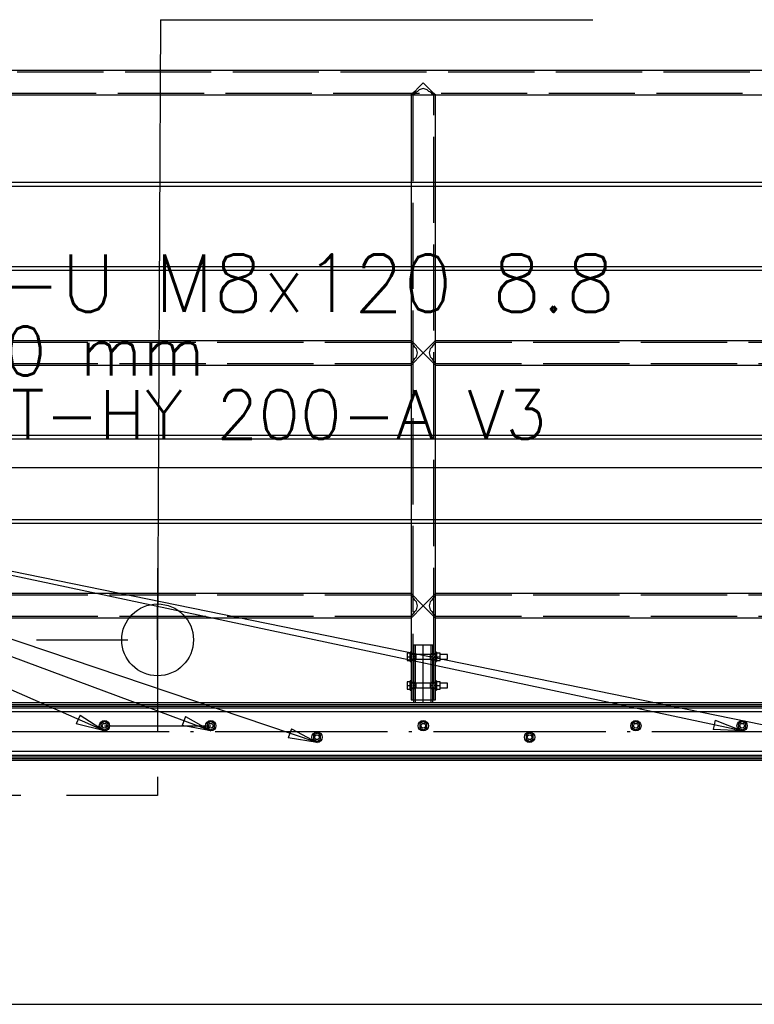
# Paper-space layout '450x700' of a CAD drawing. Header units: millimetres. Extents: x 0 to 420, y 0 to 695.
# Tile 23 of 86: x 327 to 353, y 243 to 278. Entities that reach past the tile are written whole.
import ezdxf

# ---------------------------------------------------------------- set-up
doc = ezdxf.new("R2010")
doc.units = ezdxf.units.MM
for name, pattern in [('ACAD_ISO02W100', [15, 12, -3]), ('ACAD_ISO04W100', [30, 24, -3, 0, -3]), ('HIDDEN2', [4.7625, 3.175, -1.5875])]:
    doc.linetypes.add(name, pattern=pattern)
doc.layers.get('0').update_dxf_attribs({"linetype": 'CONTINUOUS'})
doc.layers.add('AS_DIM_ON', color=7, linetype='CONTINUOUS')
doc.layers.add('AS_INS_ON', color=7, linetype='CONTINUOUS')
doc.styles.add('Simplex.shx', font='simplex.shx', dxfattribs={"height": 2})

psp = doc.layouts.new('450x700')

# ---------------------------------------------------------------- linework, layer by layer
at = {"linetype": 'Continuous', "ltscale": 0.25}
for p, q in [((359.933, 275.852), (44.585, 275.852)), ((340.847, 275.265), (340.71, 275.128)), ((341.009, 275.428), (340.847, 275.265)), ((341.171, 275.265), (341.009, 275.428)), ((341.309, 275.128), (341.172, 275.265)), ((322.933, 275.004), (340.585, 275.004)), ((340.618, 275.036), (340.585, 275.004)), ((340.585, 275.004), (340.585, 271.954)), ((340.71, 275.128), (340.618, 275.036)), ((341.401, 275.036), (341.309, 275.128)), ((341.433, 275.004), (341.401, 275.036)), ((341.433, 275.004), (359.085, 275.004)), ((341.433, 271.954), (341.433, 275.004)), ((340.585, 271.954), (322.933, 271.954)), ((322.933, 271.834), (340.585, 271.834)), ((340.585, 271.834), (340.585, 269.021)), ((359.085, 271.954), (341.433, 271.954)), ((341.433, 271.834), (359.085, 271.834)), ((341.433, 269.021), (341.433, 271.834)), ((340.585, 269.021), (322.933, 269.021)), ((359.085, 269.021), (341.433, 269.021)), ((322.933, 268.901), (340.585, 268.901)), ((340.585, 268.901), (340.585, 266.452)), ((341.433, 268.901), (359.085, 268.901)), ((341.433, 266.452), (341.433, 268.901)), ((340.585, 266.452), (322.933, 266.452)), ((340.585, 266.452), (340.618, 266.419)), ((340.709, 266.327), (340.618, 266.419)), ((340.71, 266.328), (340.847, 266.19)), ((341.309, 266.327), (341.172, 266.19)), ((341.309, 266.328), (341.401, 266.419)), ((341.433, 266.452), (341.401, 266.419)), ((359.085, 266.452), (341.433, 266.452)), ((341.009, 266.028), (340.847, 266.19)), ((340.847, 265.865), (341.009, 266.028)), ((341.172, 266.19), (341.009, 266.028)), ((341.009, 266.028), (341.172, 265.865)), ((322.933, 265.604), (340.585, 265.604)), ((340.618, 265.636), (340.585, 265.604)), ((340.585, 265.604), (340.585, 263.154)), ((340.618, 265.636), (340.709, 265.728)), ((340.847, 265.865), (340.71, 265.728)), ((341.172, 265.865), (341.309, 265.728)), ((341.401, 265.636), (341.309, 265.728)), ((341.401, 265.636), (341.433, 265.604)), ((341.433, 265.604), (359.085, 265.604)), ((341.433, 263.154), (341.433, 265.604)), ((340.585, 263.154), (322.933, 263.154)), ((359.085, 263.154), (341.433, 263.154)), ((322.933, 263.034), (340.585, 263.034)), ((340.585, 263.034), (340.585, 260.221)), ((341.433, 263.034), (359.085, 263.034)), ((341.433, 260.221), (341.433, 263.034)), ((340.585, 260.221), (322.933, 260.221)), ((322.933, 260.101), (340.585, 260.101)), ((340.585, 260.101), (340.585, 257.652)), ((359.085, 260.221), (341.433, 260.221)), ((341.433, 260.101), (359.085, 260.101)), ((341.433, 257.652), (341.433, 260.101)), ((340.585, 257.652), (322.933, 257.652)), ((340.585, 257.652), (340.618, 257.619)), ((340.709, 257.527), (340.618, 257.619)), ((340.71, 257.528), (340.847, 257.39)), ((341.009, 257.228), (340.847, 257.39)), ((341.172, 257.39), (341.009, 257.228)), ((341.309, 257.527), (341.172, 257.39)), ((341.309, 257.528), (341.401, 257.619)), ((341.433, 257.652), (341.401, 257.619)), ((359.085, 257.652), (341.433, 257.652)), ((340.847, 257.065), (340.71, 256.928)), ((340.847, 257.065), (341.009, 257.228)), ((341.009, 257.228), (341.172, 257.065)), ((341.172, 257.065), (341.309, 256.928)), ((322.933, 256.804), (340.585, 256.804)), ((340.618, 256.836), (340.585, 256.804)), ((340.585, 256.804), (340.585, 255.612)), ((340.618, 256.836), (340.709, 256.928)), ((341.309, 256.928), (341.401, 256.836)), ((341.401, 256.836), (341.433, 256.804)), ((341.433, 256.804), (359.085, 256.804)), ((341.433, 255.612), (341.433, 256.804)), ((340.585, 255.612), (340.553, 255.612)), ((340.553, 255.609), (340.553, 255.612)), ((340.553, 255.599), (340.553, 255.609)), ((340.585, 255.612), (340.585, 255.609)), ((340.585, 255.609), (340.585, 255.599)), ((341.465, 255.612), (341.433, 255.612)), ((341.433, 255.609), (341.433, 255.612)), ((341.433, 255.599), (341.433, 255.609)), ((341.465, 255.612), (341.465, 255.609)), ((341.465, 255.609), (341.465, 255.599)), ((340.553, 255.576), (340.447, 255.576)), ((340.447, 255.576), (340.447, 255.452)), ((340.447, 255.452), (340.553, 255.452)), ((340.447, 255.452), (340.447, 255.327)), ((340.447, 255.327), (340.553, 255.327)), ((340.553, 255.585), (340.553, 255.599)), ((340.553, 255.565), (340.553, 255.585)), ((340.553, 255.541), (340.553, 255.565)), ((340.553, 255.513), (340.553, 255.541)), ((340.553, 255.483), (340.553, 255.513)), ((340.553, 255.452), (340.553, 255.483)), ((340.553, 255.42), (340.553, 255.452)), ((340.553, 255.39), (340.553, 255.42)), ((340.553, 255.363), (340.553, 255.39)), ((340.553, 255.339), (340.553, 255.363)), ((340.553, 255.319), (340.553, 255.339)), ((340.553, 255.304), (340.553, 255.319)), ((340.553, 255.295), (340.553, 255.304)), ((340.553, 255.292), (340.553, 255.295)), ((340.553, 255.292), (340.585, 255.292)), ((340.585, 255.599), (340.585, 255.585)), ((340.585, 255.585), (340.585, 255.565)), ((340.585, 255.565), (340.585, 255.541)), ((340.585, 255.552), (340.599, 255.522)), ((340.585, 255.552), (340.595, 255.532)), ((340.585, 255.541), (340.585, 255.513)), ((340.595, 255.532), (340.585, 255.532)), ((340.585, 255.513), (340.585, 255.483)), ((340.585, 255.483), (340.585, 255.452)), ((340.585, 255.452), (340.585, 255.42)), ((340.585, 255.42), (340.585, 255.39)), ((340.585, 255.39), (340.585, 255.363)), ((340.599, 255.381), (340.585, 255.352)), ((340.585, 255.372), (340.595, 255.372)), ((340.595, 255.372), (340.585, 255.352)), ((340.585, 255.363), (340.585, 255.339)), ((340.585, 255.339), (340.585, 255.319)), ((340.585, 255.319), (340.585, 255.304)), ((340.585, 255.304), (340.585, 255.295)), ((340.585, 255.295), (340.585, 255.292)), ((340.585, 255.292), (340.585, 254.612)), ((340.599, 255.522), (340.605, 255.452)), ((340.605, 255.452), (340.599, 255.381)), ((341.413, 255.452), (341.419, 255.522)), ((341.419, 255.381), (341.413, 255.452)), ((341.419, 255.522), (341.433, 255.552)), ((341.433, 255.352), (341.419, 255.381)), ((341.433, 255.532), (341.424, 255.532)), ((341.424, 255.372), (341.433, 255.372)), ((341.433, 255.585), (341.433, 255.599)), ((341.433, 255.565), (341.433, 255.585)), ((341.433, 255.541), (341.433, 255.565)), ((341.433, 255.513), (341.433, 255.541)), ((341.433, 255.483), (341.433, 255.513)), ((341.433, 255.452), (341.433, 255.483)), ((341.433, 255.42), (341.433, 255.452)), ((341.433, 255.39), (341.433, 255.42)), ((341.433, 255.363), (341.433, 255.39)), ((341.433, 255.339), (341.433, 255.363)), ((341.433, 255.319), (341.433, 255.339)), ((341.433, 255.304), (341.433, 255.319)), ((341.433, 255.295), (341.433, 255.304)), ((341.433, 255.292), (341.433, 255.295)), ((341.433, 255.292), (341.465, 255.292)), ((341.433, 254.612), (341.433, 255.292)), ((341.465, 255.599), (341.465, 255.585)), ((341.465, 255.585), (341.465, 255.565)), ((341.601, 255.576), (341.465, 255.576)), ((341.465, 255.565), (341.465, 255.541)), ((341.465, 255.541), (341.465, 255.513)), ((341.465, 255.513), (341.465, 255.483)), ((341.465, 255.483), (341.465, 255.452)), ((341.465, 255.452), (341.601, 255.452)), ((341.465, 255.452), (341.465, 255.42)), ((341.465, 255.42), (341.465, 255.39)), ((341.465, 255.39), (341.465, 255.363)), ((341.465, 255.363), (341.465, 255.339)), ((341.465, 255.339), (341.465, 255.319)), ((341.465, 255.327), (341.601, 255.327)), ((341.465, 255.319), (341.465, 255.304)), ((341.465, 255.304), (341.465, 255.295)), ((341.465, 255.295), (341.465, 255.292)), ((341.601, 255.452), (341.601, 255.576)), ((341.853, 255.532), (341.601, 255.532)), ((341.601, 255.327), (341.601, 255.452)), ((341.601, 255.372), (341.853, 255.372)), ((341.853, 255.526), (341.853, 255.532)), ((341.853, 255.508), (341.853, 255.526)), ((341.853, 255.482), (341.853, 255.508)), ((341.853, 255.452), (341.853, 255.482)), ((341.853, 255.421), (341.853, 255.452)), ((341.853, 255.395), (341.853, 255.421)), ((341.853, 255.378), (341.853, 255.395)), ((341.853, 255.372), (341.853, 255.378)), ((340.585, 254.612), (340.553, 254.612)), ((340.553, 254.609), (340.553, 254.612)), ((340.553, 254.599), (340.553, 254.609)), ((340.553, 254.585), (340.553, 254.599)), ((340.553, 254.565), (340.553, 254.585)), ((340.585, 254.612), (340.585, 254.609)), ((340.585, 254.609), (340.585, 254.599)), ((340.585, 254.599), (340.585, 254.585)), ((340.585, 254.585), (340.585, 254.565)), ((341.465, 254.612), (341.433, 254.612)), ((341.433, 254.609), (341.433, 254.612)), ((341.433, 254.599), (341.433, 254.609)), ((341.433, 254.585), (341.433, 254.599)), ((341.433, 254.565), (341.433, 254.585)), ((341.465, 254.612), (341.465, 254.609)), ((341.465, 254.609), (341.465, 254.599)), ((341.465, 254.599), (341.465, 254.585)), ((341.465, 254.585), (341.465, 254.565)), ((340.553, 254.576), (340.447, 254.576)), ((340.447, 254.576), (340.447, 254.452)), ((340.447, 254.452), (340.553, 254.452)), ((340.447, 254.452), (340.447, 254.327)), ((340.447, 254.327), (340.553, 254.327)), ((340.553, 254.541), (340.553, 254.565)), ((340.553, 254.513), (340.553, 254.541)), ((340.553, 254.483), (340.553, 254.513)), ((340.553, 254.452), (340.553, 254.483)), ((340.553, 254.42), (340.553, 254.452)), ((340.553, 254.39), (340.553, 254.42)), ((340.553, 254.363), (340.553, 254.39)), ((340.553, 254.339), (340.553, 254.363)), ((340.553, 254.319), (340.553, 254.339)), ((340.553, 254.304), (340.553, 254.319)), ((340.553, 254.295), (340.553, 254.304)), ((340.553, 254.292), (340.553, 254.295)), ((340.553, 254.292), (340.585, 254.292)), ((340.585, 254.565), (340.585, 254.541)), ((340.585, 254.552), (340.599, 254.522)), ((340.585, 254.552), (340.595, 254.532)), ((340.585, 254.541), (340.585, 254.513)), ((340.595, 254.532), (340.585, 254.532)), ((340.585, 254.513), (340.585, 254.483)), ((340.585, 254.483), (340.585, 254.452)), ((340.585, 254.452), (340.585, 254.42)), ((340.585, 254.42), (340.585, 254.39)), ((340.585, 254.39), (340.585, 254.363)), ((340.599, 254.381), (340.585, 254.352)), ((340.585, 254.372), (340.595, 254.372)), ((340.595, 254.372), (340.585, 254.352)), ((340.585, 254.363), (340.585, 254.339)), ((340.585, 254.339), (340.585, 254.319)), ((340.585, 254.319), (340.585, 254.304)), ((340.585, 254.304), (340.585, 254.295)), ((340.585, 254.295), (340.585, 254.292)), ((340.585, 254.292), (340.585, 253.952)), ((340.599, 254.522), (340.605, 254.452)), ((340.605, 254.452), (340.599, 254.381)), ((341.413, 254.452), (341.419, 254.522)), ((341.419, 254.381), (341.413, 254.452)), ((341.419, 254.522), (341.433, 254.552)), ((341.433, 254.352), (341.419, 254.381)), ((341.433, 254.532), (341.424, 254.532)), ((341.424, 254.372), (341.433, 254.372)), ((341.433, 254.541), (341.433, 254.565)), ((341.433, 254.513), (341.433, 254.541)), ((341.433, 254.483), (341.433, 254.513)), ((341.433, 254.452), (341.433, 254.483)), ((341.433, 254.42), (341.433, 254.452)), ((341.433, 254.39), (341.433, 254.42)), ((341.433, 254.363), (341.433, 254.39)), ((341.433, 254.339), (341.433, 254.363)), ((341.433, 254.319), (341.433, 254.339)), ((341.433, 254.304), (341.433, 254.319)), ((341.433, 254.295), (341.433, 254.304)), ((341.433, 254.292), (341.433, 254.295)), ((341.433, 254.292), (341.465, 254.292)), ((341.433, 253.952), (341.433, 254.292)), ((341.601, 254.576), (341.465, 254.576)), ((341.465, 254.565), (341.465, 254.541)), ((341.465, 254.541), (341.465, 254.513)), ((341.465, 254.513), (341.465, 254.483)), ((341.465, 254.483), (341.465, 254.452)), ((341.465, 254.452), (341.601, 254.452)), ((341.465, 254.452), (341.465, 254.42)), ((341.465, 254.42), (341.465, 254.39)), ((341.465, 254.39), (341.465, 254.363)), ((341.465, 254.363), (341.465, 254.339)), ((341.465, 254.339), (341.465, 254.319)), ((341.465, 254.327), (341.601, 254.327)), ((341.465, 254.319), (341.465, 254.304)), ((341.465, 254.304), (341.465, 254.295)), ((341.465, 254.295), (341.465, 254.292)), ((341.601, 254.452), (341.601, 254.576)), ((341.853, 254.532), (341.601, 254.532)), ((341.601, 254.327), (341.601, 254.452)), ((341.601, 254.372), (341.853, 254.372)), ((341.853, 254.526), (341.853, 254.532)), ((341.853, 254.508), (341.853, 254.526)), ((341.853, 254.482), (341.853, 254.508)), ((341.853, 254.452), (341.853, 254.482)), ((341.853, 254.421), (341.853, 254.452)), ((341.853, 254.395), (341.853, 254.421)), ((341.853, 254.378), (341.853, 254.395)), ((341.853, 254.372), (341.853, 254.378)), ((340.585, 253.952), (340.618, 253.952)), ((340.618, 253.952), (340.71, 253.952)), ((340.672, 253.952), (340.672, 253.852)), ((340.71, 253.952), (340.847, 253.952)), ((340.847, 253.952), (341.009, 253.952)), ((341.009, 253.952), (341.172, 253.952)), ((341.172, 253.952), (341.309, 253.952)), ((341.309, 253.952), (341.401, 253.952)), ((341.346, 253.852), (341.346, 253.952)), ((341.401, 253.952), (341.433, 253.952)), ((360.009, 253.852), (257.759, 253.852)), ((257.759, 253.792), (360.009, 253.792)), ((257.759, 253.732), (360.009, 253.732)), ((257.759, 253.68), (360.009, 253.68)), ((360.009, 253.541), (257.759, 253.541)), ((329.909, 253.195), (329.785, 253.124)), ((329.785, 253.124), (329.785, 252.98)), ((329.785, 252.98), (329.909, 252.908)), ((330.034, 253.124), (329.909, 253.195)), ((329.909, 252.908), (330.034, 252.98)), ((330.034, 252.98), (330.034, 253.124)), ((333.609, 253.195), (333.485, 253.124)), ((333.485, 253.124), (333.485, 252.98)), ((333.485, 252.98), (333.609, 252.908)), ((333.734, 253.124), (333.609, 253.195)), ((333.609, 252.908), (333.734, 252.98)), ((333.734, 252.98), (333.734, 253.124)), ((341.009, 253.195), (340.885, 253.124)), ((340.885, 253.124), (340.885, 252.98)), ((340.885, 252.98), (341.009, 252.908)), ((341.134, 253.124), (341.009, 253.195)), ((341.009, 252.908), (341.134, 252.98)), ((341.134, 252.98), (341.134, 253.124)), ((348.409, 253.195), (348.285, 253.124)), ((348.285, 253.124), (348.285, 252.98)), ((348.285, 252.98), (348.409, 252.908)), ((348.534, 253.124), (348.409, 253.195)), ((348.409, 252.908), (348.534, 252.98)), ((348.534, 252.98), (348.534, 253.124)), ((352.109, 253.195), (351.985, 253.124)), ((351.985, 253.124), (351.985, 252.98)), ((351.985, 252.98), (352.109, 252.908)), ((352.234, 253.124), (352.109, 253.195)), ((352.109, 252.908), (352.234, 252.98)), ((352.234, 252.98), (352.234, 253.124)), ((337.309, 252.795), (337.185, 252.724)), ((337.185, 252.724), (337.185, 252.58)), ((337.185, 252.58), (337.309, 252.508)), ((337.434, 252.724), (337.309, 252.795)), ((337.309, 252.508), (337.434, 252.58)), ((337.434, 252.58), (337.434, 252.724)), ((344.709, 252.795), (344.585, 252.724)), ((344.585, 252.724), (344.585, 252.58)), ((344.585, 252.58), (344.709, 252.508)), ((344.834, 252.724), (344.709, 252.795)), ((344.709, 252.508), (344.834, 252.58)), ((344.834, 252.58), (344.834, 252.724)), ((257.759, 252.163), (360.009, 252.163)), ((257.759, 252.023), (360.009, 252.023)), ((257.759, 251.971), (360.009, 251.971)), ((257.759, 251.911), (360.009, 251.911)), ((257.759, 251.852), (360.009, 251.852))]:
    psp.add_line(p, q, dxfattribs=at)
at = {"color": 84, "linetype": 'ACAD_ISO02W100', "ltscale": 0.25}
for p, q in [((359.875, 275.794), (44.643, 275.794)), ((340.869, 275.185), (340.812, 275.128)), ((341.009, 275.227), (340.869, 275.185)), ((341.149, 275.185), (341.009, 275.227)), ((341.207, 275.128), (341.149, 275.185)), ((45.375, 275.062), (359.143, 275.062)), ((340.618, 275.036), (340.585, 275.004)), ((340.585, 275.004), (341.433, 275.004)), ((340.643, 275.062), (340.618, 275.036)), ((340.71, 275.128), (340.643, 275.062)), ((340.671, 275.031), (340.643, 275.004)), ((340.671, 275.031), (340.643, 275.004)), ((340.643, 275.004), (340.643, 255.552)), ((340.686, 275.036), (340.671, 275.031)), ((340.751, 275.1), (340.686, 275.036)), ((340.712, 275.062), (340.686, 275.036)), ((340.751, 275.1), (340.712, 275.062)), ((340.812, 275.128), (340.751, 275.1)), ((341.268, 275.1), (341.207, 275.128)), ((341.333, 275.036), (341.268, 275.1)), ((341.333, 275.036), (341.307, 275.062)), ((341.347, 275.031), (341.333, 275.036)), ((341.375, 275.004), (341.347, 275.031)), ((341.375, 275.004), (341.347, 275.031)), ((341.401, 275.036), (341.375, 275.062)), ((341.375, 255.552), (341.375, 275.004)), ((341.433, 275.004), (341.401, 275.036)), ((341.433, 271.954), (340.585, 271.954)), ((340.585, 271.954), (340.585, 271.834)), ((340.585, 271.834), (341.433, 271.834)), ((341.433, 271.834), (341.433, 271.954)), ((341.433, 269.021), (340.585, 269.021)), ((340.585, 269.021), (340.585, 268.901)), ((341.433, 268.901), (341.433, 269.021)), ((340.585, 268.901), (341.433, 268.901)), ((340.585, 266.394), (322.933, 266.394)), ((340.585, 266.452), (340.585, 266.394)), ((340.613, 266.366), (340.585, 266.394)), ((340.585, 266.394), (340.585, 265.662)), ((340.618, 266.351), (340.613, 266.366)), ((340.682, 266.286), (340.618, 266.351)), ((340.709, 266.225), (340.682, 266.286)), ((341.337, 266.286), (341.309, 266.225)), ((341.401, 266.351), (341.337, 266.286)), ((341.433, 266.452), (341.401, 266.419)), ((341.405, 266.366), (341.401, 266.351)), ((341.433, 266.394), (341.405, 266.366)), ((341.433, 265.604), (341.433, 266.452)), ((359.085, 266.394), (341.433, 266.394)), ((340.767, 266.168), (340.709, 266.225)), ((340.709, 265.83), (340.767, 265.888)), ((340.809, 266.028), (340.767, 266.168)), ((340.767, 265.888), (340.809, 266.028)), ((341.252, 266.168), (341.21, 266.028)), ((341.21, 266.028), (341.252, 265.888)), ((341.309, 266.225), (341.252, 266.168)), ((341.252, 265.888), (341.309, 265.83)), ((322.933, 265.662), (340.585, 265.662)), ((340.585, 265.662), (340.613, 265.69)), ((340.585, 265.662), (340.585, 265.604)), ((340.613, 265.69), (340.618, 265.704)), ((340.618, 265.704), (340.682, 265.769)), ((340.682, 265.769), (340.709, 265.83)), ((341.309, 265.83), (341.337, 265.769)), ((341.337, 265.769), (341.401, 265.704)), ((341.401, 265.704), (341.405, 265.69)), ((341.405, 265.69), (341.433, 265.662)), ((341.433, 265.662), (359.085, 265.662)), ((341.433, 263.154), (340.585, 263.154)), ((340.585, 263.154), (340.585, 263.034)), ((341.433, 263.034), (341.433, 263.154)), ((340.585, 263.034), (341.433, 263.034)), ((341.433, 260.221), (340.585, 260.221)), ((340.585, 260.221), (340.585, 260.101)), ((340.585, 260.101), (341.433, 260.101)), ((341.433, 260.101), (341.433, 260.221)), ((340.585, 257.594), (322.933, 257.594)), ((340.585, 257.652), (340.585, 257.594)), ((340.613, 257.566), (340.585, 257.594)), ((340.585, 257.594), (340.585, 256.862)), ((340.618, 257.551), (340.613, 257.566)), ((340.682, 257.486), (340.618, 257.551)), ((340.709, 257.425), (340.682, 257.486)), ((340.767, 257.368), (340.709, 257.425)), ((340.809, 257.228), (340.767, 257.368)), ((341.252, 257.368), (341.21, 257.228)), ((341.309, 257.425), (341.252, 257.368)), ((341.337, 257.486), (341.309, 257.425)), ((341.401, 257.551), (341.337, 257.486)), ((341.401, 257.619), (341.375, 257.594)), ((341.433, 257.652), (341.401, 257.619)), ((341.405, 257.566), (341.401, 257.551)), ((341.433, 257.594), (341.405, 257.566)), ((341.433, 256.804), (341.433, 257.652)), ((359.085, 257.594), (341.433, 257.594)), ((340.682, 256.969), (340.709, 257.03)), ((340.709, 257.03), (340.767, 257.088)), ((340.767, 257.088), (340.809, 257.228)), ((341.21, 257.228), (341.252, 257.088)), ((341.252, 257.088), (341.309, 257.03)), ((341.309, 257.03), (341.337, 256.969)), ((322.933, 256.862), (340.585, 256.862)), ((340.585, 256.862), (340.613, 256.89)), ((340.585, 256.862), (340.585, 256.804)), ((340.613, 256.89), (340.618, 256.904)), ((340.618, 256.904), (340.682, 256.969)), ((341.337, 256.969), (341.401, 256.904)), ((341.401, 256.904), (341.405, 256.89)), ((341.401, 256.836), (341.433, 256.804)), ((341.405, 256.89), (341.433, 256.862)), ((341.433, 256.862), (359.085, 256.862)), ((340.771, 255.852), (340.672, 255.852)), ((340.672, 255.852), (340.672, 255.552)), ((340.73, 255.852), (340.73, 255.552)), ((341.009, 255.852), (340.771, 255.852)), ((341.248, 255.852), (341.009, 255.852)), ((341.346, 255.852), (341.248, 255.852)), ((341.288, 255.552), (341.288, 255.852)), ((341.346, 255.552), (341.346, 255.852)), ((340.643, 255.552), (340.585, 255.552)), ((340.585, 255.352), (340.643, 255.352)), ((340.595, 255.532), (340.599, 255.522)), ((340.692, 255.532), (340.595, 255.532)), ((340.599, 255.381), (340.595, 255.372)), ((340.595, 255.372), (340.692, 255.372)), ((340.643, 255.552), (340.653, 255.532)), ((340.643, 255.552), (340.657, 255.522)), ((340.657, 255.381), (340.643, 255.352)), ((340.653, 255.372), (340.643, 255.352)), ((340.643, 255.352), (340.643, 254.552)), ((340.653, 255.532), (340.657, 255.522)), ((340.657, 255.381), (340.653, 255.372)), ((340.657, 255.522), (340.663, 255.452)), ((340.663, 255.452), (340.657, 255.381)), ((340.672, 255.552), (340.692, 255.532)), ((340.672, 255.552), (340.702, 255.522)), ((340.73, 255.552), (340.672, 255.552)), ((340.702, 255.381), (340.672, 255.352)), ((340.692, 255.372), (340.672, 255.352)), ((340.672, 255.352), (340.672, 254.552)), ((340.672, 255.352), (340.73, 255.352)), ((340.692, 255.532), (340.702, 255.522)), ((341.326, 255.532), (340.692, 255.532)), ((340.702, 255.381), (340.692, 255.372)), ((340.692, 255.372), (341.326, 255.372)), ((340.702, 255.522), (340.714, 255.452)), ((340.714, 255.452), (340.702, 255.381)), ((340.73, 255.552), (340.75, 255.532)), ((340.73, 255.552), (340.76, 255.522)), ((340.76, 255.381), (340.73, 255.352)), ((340.75, 255.372), (340.73, 255.352)), ((340.73, 255.352), (340.73, 254.552)), ((340.75, 255.532), (340.76, 255.522)), ((340.76, 255.381), (340.75, 255.372)), ((340.76, 255.522), (340.76, 255.521)), ((340.76, 255.452), (340.76, 255.521)), ((340.76, 255.382), (340.76, 255.452)), ((340.76, 255.382), (340.76, 255.381)), ((341.258, 255.521), (341.259, 255.522)), ((341.258, 255.452), (341.258, 255.521)), ((341.258, 255.382), (341.258, 255.452)), ((341.259, 255.381), (341.258, 255.382)), ((341.259, 255.522), (341.288, 255.552)), ((341.259, 255.522), (341.268, 255.532)), ((341.268, 255.372), (341.259, 255.381)), ((341.288, 255.352), (341.259, 255.381)), ((341.268, 255.532), (341.288, 255.552)), ((341.288, 255.352), (341.268, 255.372)), ((341.346, 255.552), (341.288, 255.552)), ((341.288, 254.552), (341.288, 255.352)), ((341.288, 255.352), (341.346, 255.352)), ((341.305, 255.452), (341.317, 255.522)), ((341.317, 255.381), (341.305, 255.452)), ((341.317, 255.522), (341.346, 255.552)), ((341.317, 255.522), (341.326, 255.532)), ((341.326, 255.372), (341.317, 255.381)), ((341.346, 255.352), (341.317, 255.381)), ((341.326, 255.532), (341.346, 255.552)), ((341.424, 255.532), (341.326, 255.532)), ((341.346, 255.352), (341.326, 255.372)), ((341.326, 255.372), (341.424, 255.372)), ((341.346, 254.552), (341.346, 255.352)), ((341.355, 255.452), (341.361, 255.522)), ((341.361, 255.381), (341.355, 255.452)), ((341.361, 255.522), (341.375, 255.552)), ((341.361, 255.522), (341.366, 255.532)), ((341.366, 255.372), (341.361, 255.381)), ((341.375, 255.352), (341.361, 255.381)), ((341.366, 255.532), (341.375, 255.552)), ((341.375, 255.352), (341.366, 255.372)), ((341.433, 255.552), (341.375, 255.552)), ((341.375, 255.352), (341.433, 255.352)), ((341.375, 254.552), (341.375, 255.352)), ((341.419, 255.522), (341.424, 255.532)), ((341.424, 255.372), (341.419, 255.381)), ((341.424, 255.532), (341.433, 255.552)), ((341.433, 255.352), (341.424, 255.372)), ((340.643, 254.552), (340.585, 254.552)), ((340.585, 254.352), (340.643, 254.352)), ((340.595, 254.532), (340.599, 254.522)), ((340.692, 254.532), (340.595, 254.532)), ((340.599, 254.381), (340.595, 254.372)), ((340.595, 254.372), (340.692, 254.372)), ((340.643, 254.552), (340.653, 254.532)), ((340.643, 254.552), (340.657, 254.522)), ((340.657, 254.381), (340.643, 254.352)), ((340.653, 254.372), (340.643, 254.352)), ((340.643, 254.352), (340.643, 253.952)), ((340.653, 254.532), (340.657, 254.522)), ((340.657, 254.381), (340.653, 254.372)), ((340.657, 254.522), (340.663, 254.452)), ((340.663, 254.452), (340.657, 254.381)), ((340.672, 254.552), (340.692, 254.532)), ((340.672, 254.552), (340.702, 254.522)), ((340.73, 254.552), (340.672, 254.552)), ((340.702, 254.381), (340.672, 254.352)), ((340.692, 254.372), (340.672, 254.352)), ((340.672, 254.352), (340.672, 253.952)), ((340.672, 254.352), (340.73, 254.352)), ((340.692, 254.532), (340.702, 254.522)), ((341.326, 254.532), (340.692, 254.532)), ((340.702, 254.381), (340.692, 254.372)), ((340.692, 254.372), (341.326, 254.372)), ((340.702, 254.522), (340.714, 254.452)), ((340.714, 254.452), (340.702, 254.381)), ((340.73, 254.552), (340.75, 254.532)), ((340.73, 254.552), (340.76, 254.522)), ((340.76, 254.381), (340.73, 254.352)), ((340.75, 254.372), (340.73, 254.352)), ((340.73, 254.352), (340.73, 253.852)), ((340.75, 254.532), (340.76, 254.522)), ((340.76, 254.381), (340.75, 254.372)), ((340.76, 254.522), (340.76, 254.521)), ((340.76, 254.452), (340.76, 254.521)), ((340.76, 254.382), (340.76, 254.452)), ((340.76, 254.382), (340.76, 254.381)), ((341.258, 254.521), (341.259, 254.522)), ((341.258, 254.452), (341.258, 254.521)), ((341.258, 254.382), (341.258, 254.452)), ((341.259, 254.381), (341.258, 254.382)), ((341.259, 254.522), (341.288, 254.552)), ((341.259, 254.522), (341.268, 254.532)), ((341.288, 254.352), (341.259, 254.381)), ((341.268, 254.532), (341.288, 254.552)), ((341.346, 254.552), (341.288, 254.552)), ((341.288, 253.852), (341.288, 254.352)), ((341.288, 254.352), (341.346, 254.352)), ((341.305, 254.452), (341.317, 254.522)), ((341.317, 254.381), (341.305, 254.452)), ((341.317, 254.522), (341.346, 254.552)), ((341.317, 254.522), (341.326, 254.532)), ((341.346, 254.352), (341.317, 254.381)), ((341.326, 254.532), (341.346, 254.552)), ((341.424, 254.532), (341.326, 254.532)), ((341.326, 254.372), (341.424, 254.372)), ((341.346, 253.952), (341.346, 254.352)), ((341.355, 254.452), (341.361, 254.522)), ((341.361, 254.381), (341.355, 254.452)), ((341.361, 254.522), (341.375, 254.552)), ((341.361, 254.522), (341.366, 254.532)), ((341.366, 254.372), (341.361, 254.381)), ((341.375, 254.352), (341.361, 254.381)), ((341.366, 254.532), (341.375, 254.552)), ((341.375, 254.352), (341.366, 254.372)), ((341.433, 254.552), (341.375, 254.552)), ((341.375, 254.352), (341.433, 254.352)), ((341.375, 253.952), (341.375, 254.352)), ((341.419, 254.522), (341.424, 254.532)), ((341.424, 254.372), (341.419, 254.381)), ((341.424, 254.532), (341.433, 254.552)), ((341.433, 254.352), (341.424, 254.372))]:
    psp.add_line(p, q, dxfattribs=at)
at = {"color": 7}
for p in [(329.909, 252.872), (337.309, 252.472), (333.609, 252.872), (355.809, 252.472), (352.109, 252.872)]:
    psp.add_line(p, (308.997, 262.034), dxfattribs=at)
at = {"color": 10, "linetype": 'ACAD_ISO04W100', "ltscale": 0.25}
for p, q in [((341.009, 253.852), (341.009, 255.852)), ((257.759, 252.852), (360.009, 252.852))]:
    psp.add_line(p, q, dxfattribs=at)
at = {"color": 0, "linetype": 'ByBlock', "lineweight": -2}
for p, q in [((329.06, 253.426), (328.926, 253.12)), ((329.06, 253.426), (329.909, 252.872)), ((332.73, 253.377), (332.613, 253.064)), ((332.73, 253.377), (333.609, 252.872)), ((351.165, 253.243), (351.096, 252.917)), ((351.165, 253.243), (352.109, 252.872)), ((329.909, 252.872), (328.926, 253.12)), ((333.609, 252.872), (332.613, 253.064)), ((336.415, 252.95), (336.308, 252.634)), ((336.415, 252.95), (337.309, 252.472)), ((352.109, 252.872), (351.096, 252.917)), ((337.309, 252.472), (336.308, 252.634))]:
    psp.add_line(p, q, dxfattribs=at)
at = {"color": 7}
psp.add_lwpolyline([(289.209, 252.472), (308.997, 262.034), (353.568, 262.034)], dxfattribs=at)
at = {"elevation": 81.911}
psp.add_lwpolyline([(329.909, 253.052), (333.609, 253.052)], dxfattribs=at)
at = {"linetype": 'Continuous', "ltscale": 0.25}
for centre, radius in [((329.909, 253.052), 0.18), ((333.609, 253.052), 0.18), ((341.009, 253.052), 0.18), ((348.409, 253.052), 0.18), ((352.109, 253.052), 0.18), ((329.909, 253.052), 0.08), ((333.609, 253.052), 0.08), ((341.009, 253.052), 0.08), ((348.409, 253.052), 0.08), ((352.109, 253.052), 0.08), ((337.309, 252.652), 0.18), ((337.309, 252.652), 0.08), ((344.709, 252.652), 0.18), ((344.709, 252.652), 0.08)]:
    psp.add_circle(centre, radius, dxfattribs=at)
at = {"layer": 'AS_DIM_ON', "color": 8}
psp.add_line((257.759, 243.359), (361.009, 243.359), dxfattribs=at)
at = {"layer": 'AS_INS_ON', "color": 84}
for q in [(331.759, 256.04), (346.911, 277.623)]:
    psp.add_line((331.863, 277.623), q, dxfattribs=at)
at = {"layer": 'AS_INS_ON', "linetype": 'ByBlock', "lineweight": -2}
psp.add_line((331.759, 256.04), (331.771, 258.54), dxfattribs=at)
at = {"layer": 'AS_INS_ON', "color": 84, "linetype": 'HIDDEN2'}
psp.add_lwpolyline([(313.259, 256.04), (331.759, 256.04), (331.759, 250.626), (313.259, 250.626), (313.259, 256.04)], dxfattribs=at)
at = {"layer": 'AS_INS_ON', "linetype": 'ByBlock', "lineweight": -2}
psp.add_circle((331.759, 256.04), 1.25, dxfattribs=at)

# ---------------------------------------------------------------- texts
at = {"color": 7, "style": 'Simplex.shx'}
for s, height, p in [('23 HILTI HAS-U M8x120 8.8', 2, (308.77, 267.454)), ('Gł. kotwienia: 60 mm', 1.7, (308.779, 265.244)), ('Żywica: HILTI HIT-HY 200-A V3', 1.7, (308.738, 263.034))]:
    psp.add_text(s, height=height, dxfattribs=at).set_placement(p)

doc.saveas('drawing.dxf')
